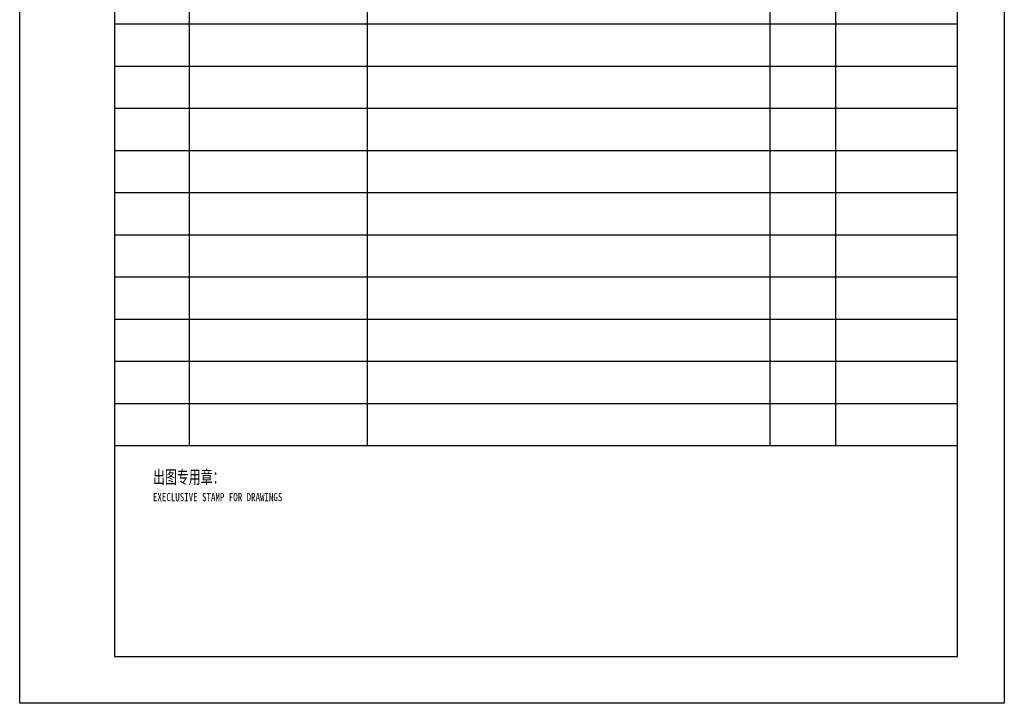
# Model space of a CAD drawing. Extents: x 427948 to 764348, y 274849 to 601549.
# Tile 19 of 212: x 427948 to 448973, y 571849 to 586440. Entities that reach past the tile are written whole.
import ezdxf

# ---------------------------------------------------------------- set-up
doc = ezdxf.new("R2010")
doc.units = 0
doc.header["$LTSCALE"] = 1000
doc.header["$MEASUREMENT"] = 0
doc.layers.add('TK', color=7, linetype='CONTINUOUS')
doc.layers.add('图框', color=4, linetype='CONTINUOUS')
doc.styles.add('TKHZ1', font='txt', dxfattribs={"width": 0.8})

msp = doc.modelspace()

# ---------------------------------------------------------------- linework, layer by layer
at = {"layer": '图框'}
for p, q in [((429973, 600849.4), (429973, 572849.4)), ((447973, 572849.4), (447973, 600849.4)), ((431573, 577349.4), (431573, 597049.4)), ((435373, 581849.4), (435373, 597049.4)), ((443973, 577349.4), (443973, 597049.4)), ((445373, 577349.4), (445373, 597049.4)), ((429973, 586349.4), (447973, 586349.4)), ((429973, 585449.4), (447973, 585449.4)), ((429973, 584549.4), (447973, 584549.4)), ((429973, 583649.4), (447973, 583649.4)), ((429973, 582749.4), (447973, 582749.4)), ((435373, 577349.4), (435373, 582284.4)), ((429973, 581849.4), (447973, 581849.4)), ((429973, 580949.4), (447973, 580949.4)), ((429973, 580049.4), (447973, 580049.4)), ((429973, 579149.4), (447973, 579149.4)), ((429973, 578249.4), (447973, 578249.4)), ((429973, 577349.4), (447973, 577349.4)), ((429973, 572849.4), (447973, 572849.4))]:
    msp.add_line(p, q, dxfattribs=at)
msp.add_lwpolyline([(427948, 601549.4), (448973, 601549.4), (448973, 571849.4), (427948, 571849.4)], close=True, dxfattribs=at)

# ---------------------------------------------------------------- texts
at = {"layer": 'TK', "style": 'TKHZ1'}
for s, height, width, p in [('出图专用章：', 280, 0.7, (430794.2, 576538.6)), ('EXECLUSIVE STAMP FOR DRAWINGS', 175, 0.8, (430794.2, 576163.7))]:
    msp.add_text(s, height=height, dxfattribs=dict(at, width=width)).set_placement(p)

doc.saveas('drawing.dxf')
